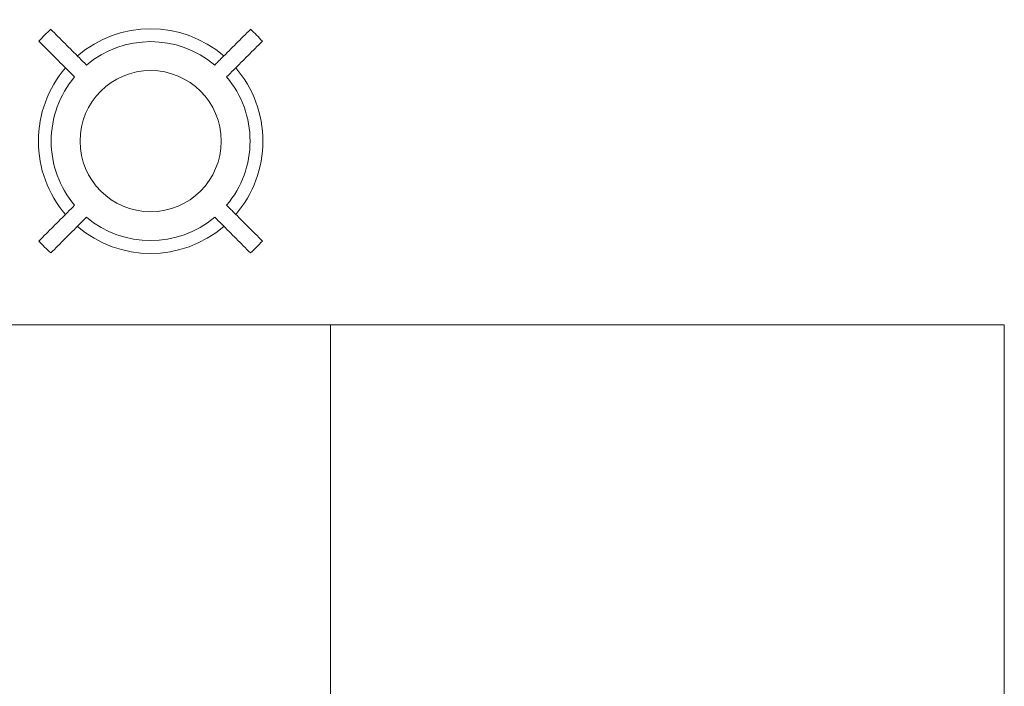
# Model space of a CAD drawing. Header units: millimetres. Extents: x -281 to 121694, y -16481 to 65128.
# Tile 253 of 256: x 14197 to 15951, y 25906 to 27093. Entities that reach past the tile are written whole.
import ezdxf

# ---------------------------------------------------------------- set-up
doc = ezdxf.new("R2010")
doc.units = ezdxf.units.MM
doc.layers.add('A--L$01A__Algemeen', color=7, linetype='Continuous', lineweight=5)
doc.layers.add('A--L82__LosseGebruikersInvent', color=1, linetype='Continuous', lineweight=5)

# ---------------------------------------------------------------- blocks, each defined once
blk = doc.blocks.new('NLRS_82_FU_LB_kruk za_emeco_cpz - NLRS_82_FU_LB_kruk za_emeco_cpz_776 hoog-49409176-L_80_ 16')
at = {"layer": 'A--L82__LosseGebruikersInvent'}
for radius, start, end in [(266.9, 131.7779, 138.2221), (200, 49.3282, 130.6718), (266.9, 41.7779, 48.2221), (177.1, 49.8587, 130.1413), (200, 139.3153, 180), (125.7, 360, 180), (200, 360, 40.6847), (177.1, 139.8587, 180), (177.1, 360, 40.1413), (200, 180, 220.6847), (125.7, 180, 360), (177.1, 319.8587, 360), (200, 319.3153, 360), (177.1, 180, 220.1413), (177.1, 229.8587, 310.1413), (200, 229.3282, 310.6718), (266.9, 221.7779, 228.2221), (266.9, 311.7779, 318.2221)]:
    blk.add_arc((0, 0), radius, start, end, dxfattribs=at)
for points, knots in [([(-114.2, 135.4), (-118.4, 139.6), (-131.2, 152.4), (-152.4, 173.6), (-169.3, 190.5), (-177.8, 199)], [-1, -1, -1, -1, -0.8, -0.4, 0, 0, 0, 0]), ([(177.8, 199), (173.6, 194.8), (160.8, 182.1), (143.9, 165.1), (129, 150.2), (120.5, 141.8), (116.3, 137.5), (114.2, 135.4)], [-1, -1, -1, -1, -0.8, -0.4, -0.2, -0.1, 0, 0, 0, 0]), ([(-199, 177.8), (-194.8, 173.6), (-182.1, 160.8), (-165.1, 143.9), (-150.2, 129), (-141.8, 120.5), (-137.5, 116.3), (-135.4, 114.2)], [-1, -1, -1, -1, -0.8, -0.4, -0.2, -0.1, 0, 0, 0, 0]), ([(135.4, 114.2), (139.6, 118.4), (152.4, 131.2), (173.6, 152.4), (190.5, 169.3), (199, 177.8)], [-1, -1, -1, -1, -0.8, -0.4, 0, 0, 0, 0]), ([(-135.4, -114.2), (-139.6, -118.4), (-152.4, -131.2), (-173.6, -152.4), (-190.5, -169.3), (-199, -177.8)], [-1, -1, -1, -1, -0.8, -0.4, 0, 0, 0, 0]), ([(199, -177.8), (194.8, -173.6), (182.1, -160.8), (165.1, -143.9), (150.2, -129), (141.8, -120.5), (137.5, -116.3), (135.4, -114.2)], [-1, -1, -1, -1, -0.8, -0.4, -0.2, -0.1, 0, 0, 0, 0]), ([(-177.8, -199), (-173.6, -194.8), (-160.8, -182.1), (-143.9, -165.1), (-129, -150.2), (-120.5, -141.8), (-116.3, -137.5), (-114.2, -135.4)], [-1, -1, -1, -1, -0.8, -0.4, -0.2, -0.1, 0, 0, 0, 0]), ([(114.2, -135.4), (118.4, -139.6), (131.2, -152.4), (152.4, -173.6), (169.3, -190.5), (177.8, -199)], [-1, -1, -1, -1, -0.8, -0.4, 0, 0, 0, 0])]:
    blk.add_open_spline(points, degree=3, knots=knots, dxfattribs=at)
blk = doc.blocks.new('NLRS_82_FU_UN_lab en spoel tafels_gen_kad - labtafel zonder onderkast dxbxh 900x1200x950-V303-L_80_ 16')
at = {"layer": 'A--L$01A__Algemeen'}
for p, q in [((600, 262.7), (-600, 262.7)), ((-600, 262.7), (-600, -637.3)), ((600, -637.3), (600, 262.7)), ((-600, -637.3), (600, -637.3))]:
    blk.add_line(p, q, dxfattribs=at)
blk = doc.blocks.new('NLRS_82_FU_UN_lab en spoel tafels_gen_kad - labtafel zonder onderkast dxbxh 900x1200x950-V601-L_80_ 16')
at = {"layer": 'A--L$01A__Algemeen'}
for p, q in [((-600, 262.7), (-600, -637.3)), ((600, 262.7), (300, 262.7)), ((600, -637.3), (600, 262.7)), ((-600, -637.3), (600, -637.3))]:
    blk.add_line(p, q, dxfattribs=at)

msp = doc.modelspace()

# ---------------------------------------------------------------- block references
at = {"layer": 'A--L82__LosseGebruikersInvent'}
msp.add_blockref('NLRS_82_FU_LB_kruk za_emeco_cpz - NLRS_82_FU_LB_kruk za_emeco_cpz_776 hoog-49409176-L_80_ 16', (14430.5, 26876.5), dxfattribs=at)
at = {"layer": 'A--L82__LosseGebruikersInvent', "rotation": 180}
for name, p in [('NLRS_82_FU_UN_lab en spoel tafels_gen_kad - labtafel zonder onderkast dxbxh 900x1200x950-V303-L_80_ 16', (14151, 25912.2)), ('NLRS_82_FU_UN_lab en spoel tafels_gen_kad - labtafel zonder onderkast dxbxh 900x1200x950-V601-L_80_ 16', (15351, 25912.2))]:
    msp.add_blockref(name, p, dxfattribs=at)

doc.saveas('drawing.dxf')
